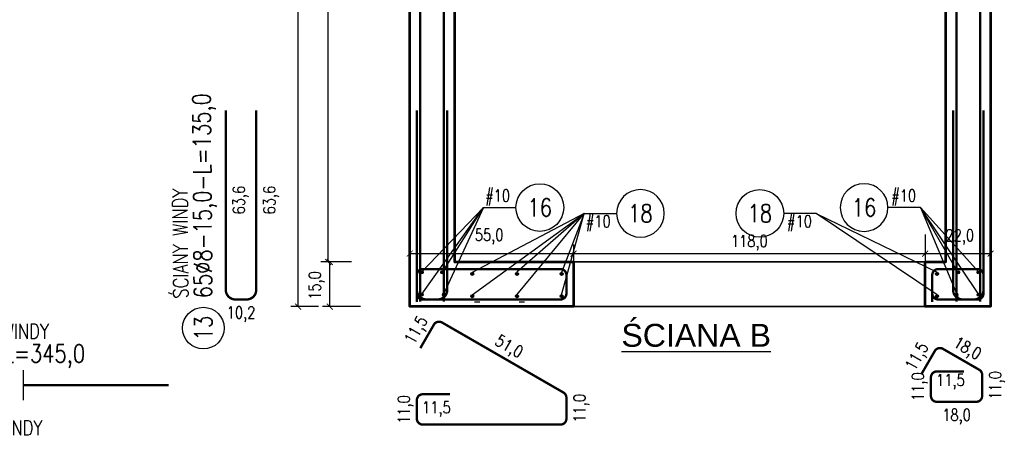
# Model space of a CAD drawing. Header units: millimetres. Extents: x 49320 to 60117, y -4209 to 20568.
# Tile 167 of 252: x 56337 to 56667, y 815 to 953. Entities that reach past the tile are written whole.
import ezdxf
from ezdxf.enums import TextEntityAlignment as Align

# ---------------------------------------------------------------- set-up
doc = ezdxf.new("R2010")
doc.units = ezdxf.units.MM
for name, pattern in [('_DASH', [10, 8, -2]), ('ACAD_ISO02W100', [15, 12, -3]), ('CONTINOUS', [0])]:
    doc.linetypes.add(name, pattern=pattern)
doc.layers.add('_AA ściany proj.', color=7, linetype='CONTINOUS', lineweight=53, true_color=0x0037db)
doc.layers.add('_mt_naproża i podciągi', color=7, linetype='ACAD_ISO02W100', lineweight=35, true_color=0xdf3081)
for name, color, linetype in [('_mt_wymiary konstr', 3, 'Continuous'), ('e-cad_cienkie', 1, 'Continuous'), ('e-cad_opisy', 7, 'Continuous'), ('e-cad_prety_przekroj', 4, 'Continuous'), ('e-cad_prety_widok', 3, 'Continuous'), ('e-cad_strzemiona', 3, 'Continuous')]:
    doc.layers.add(name, color=color, linetype=linetype)
doc.layers.add('e-cad_rzutnie', color=61, linetype='Continuous', plot=False)
doc.styles.add('ARIAL_CE', font='txt', dxfattribs={"height": 12})
doc.styles.add('e-cad_1', font='simplex.shx', dxfattribs={"width": 0.8})
doc.dimstyles.new('e-cad_1_20_[cm]', dxfattribs={"dimtxt": 0.18, "dimasz": 0.18, "dimexe": 0.18, "dimexo": 0.0625, "dimgap": 0.09, "dimtad": 0, "dimtih": 1, "dimtoh": 1, "dimdec": 4, "dimzin": 0, "dimdsep": 46, "dimtxsty": 'Standard', "dimcen": 0.09, "dimadec": 0, "dimazin": 0, "dimtfac": 1, "dimtdec": 4, "dimtofl": 0, "dimtmove": 0, "dimatfit": 3, "dimfxl": 1, "dimtolj": 1, "dimtzin": 0, "dimarcsym": 0})
doc.dimstyles.new('e-cad_1_20_[mm]', dxfattribs={"dimtxt": 0.18, "dimasz": 0.18, "dimexe": 0.18, "dimexo": 0.0625, "dimgap": 0.09, "dimtad": 0, "dimtih": 1, "dimtoh": 1, "dimdec": 4, "dimzin": 0, "dimdsep": 46, "dimtxsty": 'Standard', "dimcen": 0.09, "dimadec": 0, "dimazin": 0, "dimtfac": 1, "dimtdec": 4, "dimtofl": 0, "dimtmove": 0, "dimatfit": 3, "dimfxl": 1, "dimtolj": 1, "dimtzin": 0, "dimarcsym": 0})

# ---------------------------------------------------------------- blocks, each defined once
blk = doc.blocks.new('_ArchTick')
at = {"color": 0, "linetype": 'ByBlock', "const_width": 0.15}
blk.add_lwpolyline([(-0.5, -0.5), (0.5, 0.5)], dxfattribs=at)
blk = doc.blocks.new('*D1436')
at = {"layer": '_mt_wymiary konstr', "lineweight": -2, "ltscale": 0.08}
for p, q in [((56447.98, 871.23), (56438.15, 871.23)), ((56440.65, 856.23), (56440.65, 871.23)), ((56450.93, 856.23), (56438.15, 856.23))]:
    blk.add_line(p, q, dxfattribs=at)
at = {"layer": 'Defpoints', "color": 0}
for p in [(56440.65, 871.23), (56449.23, 871.23), (56452.18, 856.23)]:
    blk.add_point(p, dxfattribs=at)
at = {"layer": '_mt_wymiary konstr', "linetype": 'ByBlock', "lineweight": -2, "xscale": 2, "yscale": 2, "zscale": 2}
for p, rotation in [((56440.65, 871.23), 90), ((56440.65, 856.23), 270)]:
    blk.add_blockref('_ArchTick', p, dxfattribs=dict(at, rotation=rotation))
at = {"layer": '_mt_wymiary konstr', "color": 7, "insert": (56436.21, 863.33), "char_height": 4, "attachment_point": 5, "rotation": 90, "style": 'e-cad_1'}
blk.add_mtext('15,0', dxfattribs=at)
blk = doc.blocks.new('*D1437')
at = {"layer": '_mt_wymiary konstr', "lineweight": -2, "ltscale": 0.08}
for p, q in [((56445.7, 1065.23), (56437.61, 1065.23)), ((56440.11, 871.23), (56440.11, 1065.23)), ((56447.98, 871.23), (56437.61, 871.23))]:
    blk.add_line(p, q, dxfattribs=at)
at = {"layer": 'Defpoints', "color": 0}
for p in [(56440.11, 1065.23), (56446.95, 1065.23), (56449.23, 871.23)]:
    blk.add_point(p, dxfattribs=at)
at = {"layer": '_mt_wymiary konstr', "linetype": 'ByBlock', "lineweight": -2, "xscale": 2, "yscale": 2, "zscale": 2}
for p, rotation in [((56440.11, 1065.23), 90), ((56440.11, 871.23), 270)]:
    blk.add_blockref('_ArchTick', p, dxfattribs=dict(at, rotation=rotation))
at = {"layer": '_mt_wymiary konstr', "color": 7, "insert": (56436.48, 968.23), "char_height": 4, "attachment_point": 5, "rotation": 90, "style": 'e-cad_1'}
blk.add_mtext('194,0', dxfattribs=at)
blk = doc.blocks.new('*D1438')
at = {"layer": '_mt_wymiary konstr', "lineweight": -2, "ltscale": 0.08}
for p, q in [((56436.36, 1080.23), (56427.54, 1080.23)), ((56430.04, 856.23), (56430.04, 1080.23)), ((56436.9, 856.23), (56427.54, 856.23))]:
    blk.add_line(p, q, dxfattribs=at)
at = {"layer": 'Defpoints', "color": 0}
for p in [(56430.04, 1080.23), (56437.61, 1080.23), (56438.15, 856.23)]:
    blk.add_point(p, dxfattribs=at)
at = {"layer": '_mt_wymiary konstr', "linetype": 'ByBlock', "lineweight": -2, "xscale": 2, "yscale": 2, "zscale": 2}
for p, rotation in [((56430.04, 1080.23), 90), ((56430.04, 856.23), 270)]:
    blk.add_blockref('_ArchTick', p, dxfattribs=dict(at, rotation=rotation))
at = {"layer": '_mt_wymiary konstr', "color": 7, "insert": (56426.41, 968.23), "char_height": 4, "attachment_point": 5, "rotation": 90, "style": 'e-cad_1'}
blk.add_mtext('224,0', dxfattribs=at)
blk = doc.blocks.new('*D1441')
at = {"layer": '_mt_wymiary konstr', "lineweight": -2, "ltscale": 0.08}
for p, q in [((56467.46, 881.03), (56467.46, 871.52)), ((56522.46, 877.11), (56522.46, 871.52)), ((56467.46, 874.02), (56522.46, 874.02))]:
    blk.add_line(p, q, dxfattribs=at)
at = {"layer": 'Defpoints', "color": 0}
for p in [(56467.46, 882.28), (56522.46, 878.36), (56522.46, 874.02)]:
    blk.add_point(p, dxfattribs=at)
at = {"layer": '_mt_wymiary konstr', "linetype": 'ByBlock', "lineweight": -2, "xscale": 2, "yscale": 2, "zscale": 2, "rotation": 180}
blk.add_blockref('_ArchTick', (56467.46, 874.02), dxfattribs=at)
at = {"layer": '_mt_wymiary konstr', "linetype": 'ByBlock', "lineweight": -2, "xscale": 2, "yscale": 2, "zscale": 2}
blk.add_blockref('_ArchTick', (56522.46, 874.02), dxfattribs=at)
at = {"layer": '_mt_wymiary konstr', "color": 7, "insert": (56494.13, 879.73), "char_height": 4, "attachment_point": 5, "style": 'e-cad_1'}
blk.add_mtext('55,0', dxfattribs=at)
blk = doc.blocks.new('*D1442')
at = {"layer": '_mt_wymiary konstr', "lineweight": -2, "ltscale": 0.08}
for p, q in [((56640.46, 880.44), (56640.46, 871.52)), ((56522.46, 877.11), (56522.46, 871.52)), ((56522.46, 874.02), (56640.46, 874.02))]:
    blk.add_line(p, q, dxfattribs=at)
at = {"layer": 'Defpoints', "color": 0}
for p in [(56640.46, 881.69), (56522.46, 878.36), (56640.46, 874.02)]:
    blk.add_point(p, dxfattribs=at)
at = {"layer": '_mt_wymiary konstr', "linetype": 'ByBlock', "lineweight": -2, "xscale": 2, "yscale": 2, "zscale": 2, "rotation": 180}
blk.add_blockref('_ArchTick', (56522.46, 874.02), dxfattribs=at)
at = {"layer": '_mt_wymiary konstr', "linetype": 'ByBlock', "lineweight": -2, "xscale": 2, "yscale": 2, "zscale": 2}
blk.add_blockref('_ArchTick', (56640.46, 874.02), dxfattribs=at)
at = {"layer": '_mt_wymiary konstr', "color": 7, "insert": (56581.46, 877.65), "char_height": 4, "attachment_point": 5, "style": 'e-cad_1'}
blk.add_mtext('118,0', dxfattribs=at)
blk = doc.blocks.new('*D1443')
at = {"layer": '_mt_wymiary konstr', "lineweight": -2, "ltscale": 0.08}
for p, q in [((56640.46, 880.44), (56640.46, 871.52)), ((56662.46, 880.98), (56662.46, 871.52)), ((56640.46, 874.02), (56662.46, 874.02))]:
    blk.add_line(p, q, dxfattribs=at)
at = {"layer": 'Defpoints', "color": 0}
for p in [(56640.46, 881.69), (56662.46, 882.23), (56662.46, 874.02)]:
    blk.add_point(p, dxfattribs=at)
at = {"layer": '_mt_wymiary konstr', "linetype": 'ByBlock', "lineweight": -2, "xscale": 2, "yscale": 2, "zscale": 2, "rotation": 180}
blk.add_blockref('_ArchTick', (56640.46, 874.02), dxfattribs=at)
at = {"layer": '_mt_wymiary konstr', "linetype": 'ByBlock', "lineweight": -2, "xscale": 2, "yscale": 2, "zscale": 2}
blk.add_blockref('_ArchTick', (56662.46, 874.02), dxfattribs=at)
at = {"layer": '_mt_wymiary konstr', "color": 7, "insert": (56652.09, 879.55), "char_height": 4, "attachment_point": 5, "style": 'e-cad_1'}
blk.add_mtext('22,0', dxfattribs=at)
blk = doc.blocks.new('e-cad_ZelbetOpis_7')
blk.add_circle((5, 5), 3.5)
at = {"layer": 'e-cad_opisy', "style": 'e-cad_1', "width": 0.8, "flags": 1}
for tag, p in [('SREDNICA', (25, 8)), ('KOD', (30, 8)), ('SZT', (25, 7)), ('GATUNEK_STALI', (25, 6.5)), ('DLUGOSC', (25, 7.5)), ('A', (30, 6.5)), ('HAK_1', (30, 7.5)), ('HAK_2', (30, 7)), ('OPIS_2', (25, 5.5)), ('KLASA_STALI', (25, 6)), ('C', (30, 5.5)), ('B', (30, 6)), ('D', (30, 5)), ('E', (30, 4.5)), ('F', (30, 4)), ('R', (30, 3.5)), ('HAK_1_DLUGOSC', (30, 3)), ('HAK_2_DLUGOSC', (30, 2.5)), ('KIERUNEK', (30, 2))]:
    blk.add_attdef(tag, p, '', height=0.3, dxfattribs=at)
at = {"layer": 'e-cad_opisy', "style": 'e-cad_1', "width": 0.8}
blk.add_attdef('NR', text='', height=3, dxfattribs=at).set_placement((5, 3.5), align=Align.CENTER)
for tag, p in [('OPIS_1', (10, 3.5)), ('UWAGI', (10, -6))]:
    blk.add_attdef(tag, p, '', height=3, dxfattribs=at)
at = {"layer": 'e-cad_rzutnie', "style": 'e-cad_1', "width": 0.8}
blk.add_attdef('POZYCJA', (10, 7.5), '', height=2.5, dxfattribs=at)
blk = doc.blocks.new('e-cad_ZelbetOpisNiezliczalny_1P')
at = {"layer": 'e-cad_cienkie'}
blk.add_circle((4, 0), 4, dxfattribs=at)
at = {"layer": 'e-cad_opisy', "ltscale": 0.04, "style": 'e-cad_1', "width": 0.8}
for tag, p in [('OPIS', (-1, 1)), ('UWAGI', (-1, -3))]:
    blk.add_attdef(tag, text='', height=2, dxfattribs=at).set_placement(p, align=Align.RIGHT)
blk.add_attdef('NR', text='', height=3, dxfattribs=at).set_placement((4, 0), align=Align.MIDDLE_CENTER)

msp = doc.modelspace()

# ---------------------------------------------------------------- hatches: boundary and pattern name
at = {"layer": 'e-cad_prety_przekroj', "ltscale": 80}
h = msp.add_hatch(color=256, dxfattribs=at)
edge = h.paths.add_edge_path()
edge.add_arc((56471.46, 867.75), 0.5, 270, 630)
h = msp.add_hatch(color=256, dxfattribs=at)
edge = h.paths.add_edge_path()
edge.add_arc((56471.46, 867.74), 0.5, 270, 630)
h = msp.add_hatch(color=256, dxfattribs=at)
edge = h.paths.add_edge_path()
edge.add_arc((56471.46, 867.73), 0.5, 270, 630)
h = msp.add_hatch(color=256, dxfattribs=at)
edge = h.paths.add_edge_path()
edge.add_arc((56478.46, 867.75), 0.5, -90, 270, ccw=False)
h = msp.add_hatch(color=256, dxfattribs=at)
edge = h.paths.add_edge_path()
edge.add_arc((56478.46, 867.74), 0.5, -90, 270, ccw=False)
h = msp.add_hatch(color=256, dxfattribs=at)
edge = h.paths.add_edge_path()
edge.add_arc((56478.46, 867.73), 0.5, -90, 270, ccw=False)
h = msp.add_hatch(color=256, dxfattribs=at)
edge = h.paths.add_edge_path()
edge.add_arc((56488.46, 867.24), 0.5, 90, 450)
h = msp.add_hatch(color=256, dxfattribs=at)
edge = h.paths.add_edge_path()
edge.add_arc((56488.46, 867.23), 0.5, 90, 450)
h = msp.add_hatch(color=256, dxfattribs=at)
edge = h.paths.add_edge_path()
edge.add_arc((56488.46, 867.23), 0.5, 90, 450)
h = msp.add_hatch(color=256, dxfattribs=at)
edge = h.paths.add_edge_path()
edge.add_arc((56503.46, 867.24), 0.5, 90, 450)
h = msp.add_hatch(color=256, dxfattribs=at)
edge = h.paths.add_edge_path()
edge.add_arc((56503.46, 867.23), 0.5, 90, 450)
h = msp.add_hatch(color=256, dxfattribs=at)
edge = h.paths.add_edge_path()
edge.add_arc((56503.46, 867.23), 0.5, 90, 450)
h = msp.add_hatch(color=256, dxfattribs=at)
edge = h.paths.add_edge_path()
edge.add_arc((56518.46, 867.24), 0.5, 90, 450)
h = msp.add_hatch(color=256, dxfattribs=at)
edge = h.paths.add_edge_path()
edge.add_arc((56518.46, 867.23), 0.5, 90, 450)
h = msp.add_hatch(color=256, dxfattribs=at)
edge = h.paths.add_edge_path()
edge.add_arc((56518.46, 867.23), 0.5, 90, 450)
h = msp.add_hatch(color=256, dxfattribs=at)
edge = h.paths.add_edge_path()
edge.add_arc((56644.46, 867.24), 0.5, -270, 90, ccw=False)
h = msp.add_hatch(color=256, dxfattribs=at)
edge = h.paths.add_edge_path()
edge.add_arc((56644.46, 867.23), 0.5, -270, 90, ccw=False)
h = msp.add_hatch(color=256, dxfattribs=at)
edge = h.paths.add_edge_path()
edge.add_arc((56644.46, 867.23), 0.5, -270, 90, ccw=False)
h = msp.add_hatch(color=256, dxfattribs=at)
edge = h.paths.add_edge_path()
edge.add_arc((56651.46, 867.75), 0.5, 270, 630)
h = msp.add_hatch(color=256, dxfattribs=at)
edge = h.paths.add_edge_path()
edge.add_arc((56651.46, 867.74), 0.5, 270, 630)
h = msp.add_hatch(color=256, dxfattribs=at)
edge = h.paths.add_edge_path()
edge.add_arc((56651.46, 867.73), 0.5, 270, 630)
h = msp.add_hatch(color=256, dxfattribs=at)
edge = h.paths.add_edge_path()
edge.add_arc((56658.46, 867.75), 0.5, -90, 270, ccw=False)
h = msp.add_hatch(color=256, dxfattribs=at)
edge = h.paths.add_edge_path()
edge.add_arc((56658.46, 867.74), 0.5, -90, 270, ccw=False)
h = msp.add_hatch(color=256, dxfattribs=at)
edge = h.paths.add_edge_path()
edge.add_arc((56658.46, 867.73), 0.5, -90, 270, ccw=False)
h = msp.add_hatch(color=256, dxfattribs=at)
edge = h.paths.add_edge_path()
edge.add_arc((56471.46, 860.23), 0.5, 270, 630)
h = msp.add_hatch(color=256, dxfattribs=at)
edge = h.paths.add_edge_path()
edge.add_arc((56471.46, 860.23), 0.5, 270, 630)
h = msp.add_hatch(color=256, dxfattribs=at)
edge = h.paths.add_edge_path()
edge.add_arc((56471.46, 860.22), 0.5, 270, 630)
h = msp.add_hatch(color=256, dxfattribs=at)
edge = h.paths.add_edge_path()
edge.add_arc((56478.96, 860.23), 0.5, -180, 180, ccw=False)
h = msp.add_hatch(color=256, dxfattribs=at)
edge = h.paths.add_edge_path()
edge.add_arc((56478.97, 860.23), 0.5, -180, 180, ccw=False)
h = msp.add_hatch(color=256, dxfattribs=at)
edge = h.paths.add_edge_path()
edge.add_arc((56478.98, 860.23), 0.5, -180, 180, ccw=False)
h = msp.add_hatch(color=256, dxfattribs=at)
edge = h.paths.add_edge_path()
edge.add_arc((56488.46, 859.72), 0.5, 90, 450)
h = msp.add_hatch(color=256, dxfattribs=at)
edge = h.paths.add_edge_path()
edge.add_arc((56488.46, 859.71), 0.5, 90, 450)
h = msp.add_hatch(color=256, dxfattribs=at)
edge = h.paths.add_edge_path()
edge.add_arc((56488.46, 859.71), 0.5, 90, 450)
h = msp.add_hatch(color=256, dxfattribs=at)
edge = h.paths.add_edge_path()
edge.add_arc((56503.46, 859.72), 0.5, 90, 450)
h = msp.add_hatch(color=256, dxfattribs=at)
edge = h.paths.add_edge_path()
edge.add_arc((56503.46, 859.71), 0.5, 90, 450)
h = msp.add_hatch(color=256, dxfattribs=at)
edge = h.paths.add_edge_path()
edge.add_arc((56503.46, 859.71), 0.5, 90, 450)
h = msp.add_hatch(color=256, dxfattribs=at)
edge = h.paths.add_edge_path()
edge.add_arc((56518.46, 859.72), 0.5, 90, 450)
h = msp.add_hatch(color=256, dxfattribs=at)
edge = h.paths.add_edge_path()
edge.add_arc((56518.46, 859.71), 0.5, 90, 450)
h = msp.add_hatch(color=256, dxfattribs=at)
edge = h.paths.add_edge_path()
edge.add_arc((56518.46, 859.71), 0.5, 90, 450)
h = msp.add_hatch(color=256, dxfattribs=at)
edge = h.paths.add_edge_path()
edge.add_arc((56644.46, 859.72), 0.5, -270, 90, ccw=False)
h = msp.add_hatch(color=256, dxfattribs=at)
edge = h.paths.add_edge_path()
edge.add_arc((56644.46, 859.71), 0.5, -270, 90, ccw=False)
h = msp.add_hatch(color=256, dxfattribs=at)
edge = h.paths.add_edge_path()
edge.add_arc((56644.46, 859.71), 0.5, -270, 90, ccw=False)
h = msp.add_hatch(color=256, dxfattribs=at)
edge = h.paths.add_edge_path()
edge.add_arc((56650.94, 860.23), 0.5, 0, 360)
h = msp.add_hatch(color=256, dxfattribs=at)
edge = h.paths.add_edge_path()
edge.add_arc((56650.94, 860.23), 0.5, 0, 360)
h = msp.add_hatch(color=256, dxfattribs=at)
edge = h.paths.add_edge_path()
edge.add_arc((56650.95, 860.23), 0.5, 0, 360)
h = msp.add_hatch(color=256, dxfattribs=at)
edge = h.paths.add_edge_path()
edge.add_arc((56658.46, 860.23), 0.5, -90, 270, ccw=False)
h = msp.add_hatch(color=256, dxfattribs=at)
edge = h.paths.add_edge_path()
edge.add_arc((56658.46, 860.23), 0.5, -90, 270, ccw=False)
h = msp.add_hatch(color=256, dxfattribs=at)
edge = h.paths.add_edge_path()
edge.add_arc((56658.46, 860.22), 0.5, -90, 270, ccw=False)

# ---------------------------------------------------------------- linework, layer by layer
at = {"layer": '_AA ściany proj.', "ltscale": 3}
msp.add_lwpolyline([(56467.46, 1080.23), (56662.46, 1080.13), (56662.46, 1068.23), (56662.46, 1068.23), (56662.46, 856.23), (56662.46, 856.23), (56662.46, 856.23), (56640.46, 856.23), (56640.46, 871.23), (56647.46, 871.23), (56647.46, 1065.23), (56482.46, 1065.23), (56482.46, 871.23), (56522.46, 871.23), (56522.46, 856.23), (56467.46, 856.23), (56467.46, 856.23), (56467.46, 856.23), (56467.46, 1080.23), (56467.46, 1080.23), (56467.46, 1080.23)], dxfattribs=at)
at = {"layer": '_mt_naproża i podciągi', "ltscale": 100}
msp.add_lwpolyline([(56522.46, 871.23), (56640.46, 871.23), (56640.46, 856.23), (56522.46, 856.23)], close=True, dxfattribs=at)
at = {"layer": 'e-cad_cienkie', "ltscale": 0.307692}
for p, q in [((56492.23, 889.51, 0), (56478.46, 859.64)), ((56638.89, 889.51, 0), (56651.46, 859.64)), ((56526, 887.55, 0), (56518.46, 867.73, 0))]:
    msp.add_line(p, q, dxfattribs=at)
at = {"layer": 'e-cad_cienkie', "ltscale": 2}
for p, q in [((56490.96, 857.73), (56489.16, 857.73)), ((56505.96, 857.73), (56504.16, 857.73))]:
    msp.add_line(p, q, dxfattribs=at)
at = {"layer": 'e-cad_cienkie', "ltscale": 0.307692, "elevation": 0}
for points in [[(56492.23, 889.51), (56471.46, 867.78)], [(56478.46, 867.78), (56492.23, 889.51)], [(56492.23, 889.51), (56503.14, 889.51)], [(56638.89, 889.51), (56627.97, 889.51)], [(56638.89, 889.51), (56658.46, 867.78)], [(56651.46, 867.78), (56638.89, 889.51)], [(56526, 887.55), (56488.46, 867.73)], [(56488.46, 860.22), (56526, 887.55)], [(56526, 887.55), (56503.46, 867.75)], [(56503.46, 860.23), (56526, 887.55)], [(56526, 887.55), (56536.92, 887.55)], [(56603.91, 887.55), (56592.99, 887.55)], [(56603.91, 887.55), (56644.46, 867.75)], [(56644.46, 860.23), (56603.91, 887.55)]]:
    msp.add_lwpolyline(points, dxfattribs=at)
at = {"layer": 'e-cad_cienkie', "ltscale": 0.8}
msp.add_lwpolyline([(56337.8, 824.84), (56337.8, 834.84)], dxfattribs=at)
at = {"layer": 'e-cad_prety_przekroj', "ltscale": 80}
for centre in [(56471.46, 867.75, 0), (56471.46, 867.74, 0), (56471.46, 867.73, 0), (56478.46, 867.75, 0), (56478.46, 867.74, 0), (56478.46, 867.73, 0), (56488.46, 867.24, 0), (56488.46, 867.23, 0), (56488.46, 867.23, 0), (56503.46, 867.24, 0), (56503.46, 867.23, 0), (56503.46, 867.23, 0), (56518.46, 867.24, 0), (56518.46, 867.23, 0), (56518.46, 867.23, 0), (56644.46, 867.24, 0), (56644.46, 867.23, 0), (56644.46, 867.23, 0), (56651.46, 867.75, 0), (56651.46, 867.74, 0), (56651.46, 867.73, 0), (56658.46, 867.75, 0), (56658.46, 867.74, 0), (56658.46, 867.73, 0), (56471.46, 860.23, 0), (56471.46, 860.23, 0), (56471.46, 860.22, 0), (56478.96, 860.23, 0), (56478.97, 860.23, 0), (56478.98, 860.23, 0), (56488.46, 859.72, 0), (56488.46, 859.71, 0), (56488.46, 859.71, 0), (56503.46, 859.72, 0), (56503.46, 859.71, 0), (56503.46, 859.71, 0), (56518.46, 859.72, 0), (56518.46, 859.71, 0), (56518.46, 859.71, 0), (56644.46, 859.72, 0), (56644.46, 859.71, 0), (56644.46, 859.71, 0), (56650.94, 860.23, 0), (56650.94, 860.23, 0), (56650.95, 860.23, 0), (56658.46, 860.23, 0), (56658.46, 860.23, 0), (56658.46, 860.22, 0)]:
    msp.add_circle(centre, 0.5, dxfattribs=at)
at = {"layer": 'e-cad_prety_widok', "color": 1, "linetype": '_DASH', "ltscale": 0.3}
for points in [[(56470.96, 1068.89, 0.8, 0.8, 0), (56470.96, 857.89, 0, 0, 0)], [(56478.96, 1068.89, 0.8, 0.8, 0), (56478.96, 857.89, 0, 0, 0)], [(56650.96, 1068.89, 0.8, 0.8, 0), (56650.96, 857.89, 0, 0, 0)], [(56658.96, 1068.89, 0.8, 0.8, 0), (56658.96, 857.89, 0, 0, 0)]]:
    msp.add_lwpolyline(points, format="xyseb", dxfattribs=at)
at = {"layer": 'e-cad_prety_widok', "ltscale": 80, "elevation": 0}
for points in [[(56405.74, 922.18, 0.8, 0.8, 0), (56405.74, 861.83, 0.8, 0.8, 0.414214), (56408.94, 858.63, 0.8, 0.8, 0), (56412.74, 858.63, 0.8, 0.8, 0.414214), (56415.94, 861.83, 0.8, 0.8, 0), (56415.94, 922.18, 0, 0, 0)], [(56469.86, 922.18, 0.8, 0.8, 0), (56469.86, 861.83, 0.8, 0.8, 0.414214), (56473.06, 858.63, 0.8, 0.8, 0), (56476.86, 858.63, 0.8, 0.8, 0.414214), (56480.06, 861.83, 0.8, 0.8, 0), (56480.06, 922.18, 0, 0, 0)], [(56660.06, 922.18, 0.8, 0.8, 0), (56660.06, 861.83, 0.8, 0.8, -0.414214), (56656.86, 858.63, 0.8, 0.8, 0), (56653.06, 858.63, 0.8, 0.8, -0.414214), (56649.86, 861.83, 0.8, 0.8, 0), (56649.86, 922.18, 0, 0, 0)]]:
    msp.add_lwpolyline(points, format="xyseb", dxfattribs=at)
at = {"layer": 'e-cad_prety_widok', "ltscale": 0.8}
msp.add_lwpolyline([(56337.8, 829.84, 0.8, 0.8, 0), (56386.55, 829.84, 0, 0, 0)], format="xyseb", dxfattribs=at)
at = {"layer": 'e-cad_strzemiona', "ltscale": 2}
for points in [[(56480.96, 868.83, 0.8, 0.8, 0), (56471.86, 868.83, 0.8, 0.8, 0.414214), (56469.86, 866.83, 0.8, 0.8, 0), (56469.86, 860.63, 0.8, 0.8, 0.414214), (56471.86, 858.63, 0.8, 0.8, 0), (56518.06, 858.63, 0.8, 0.8, 0.414214), (56520.06, 860.63, 0.8, 0.8, 0), (56520.06, 866.83, 0.8, 0.8, 0.414214), (56518.06, 868.83, 0.8, 0.8, 0), (56471.86, 868.83, 0.8, 0.8, 0.414214), (56469.86, 866.83, 0.8, 0.8, 0), (56469.86, 857.73, 0, 0, 0)], [(56653.96, 868.83, 0.8, 0.8, 0), (56644.86, 868.83, 0.8, 0.8, 0.414214), (56642.86, 866.83, 0.8, 0.8, 0), (56642.86, 860.63, 0.8, 0.8, 0.414214), (56644.86, 858.63, 0.8, 0.8, 0), (56658.06, 858.63, 0.8, 0.8, 0.414214), (56660.06, 860.63, 0.8, 0.8, 0), (56660.06, 866.83, 0.8, 0.8, 0.414214), (56658.06, 868.83, 0.8, 0.8, 0), (56644.86, 868.83, 0.8, 0.8, 0.414214), (56642.86, 866.83, 0.8, 0.8, 0), (56642.86, 857.73, 0, 0, 0)]]:
    msp.add_lwpolyline(points, format="xyseb", dxfattribs=at)
at = {"layer": 'e-cad_strzemiona', "ltscale": 0.8}
for points in [[(56480.96, 826.79, 0.8, 0.8, 0), (56471.86, 826.79, 0.8, 0.8, 0.414214), (56469.86, 824.79, 0.8, 0.8, 0), (56469.86, 818.59, 0.8, 0.8, 0.414214), (56471.86, 816.59, 0.8, 0.8, 0), (56518.06, 816.59, 0.8, 0.8, 0.414214), (56520.06, 818.59, 0.8, 0.8, 0), (56520.06, 825.63, 0.8, 0.8, 0.267949), (56519.06, 827.37, 0.8, 0.8, 0), (56478.31, 850.89, 0.8, 0.8, 0.414214), (56475.58, 850.16, 0.8, 0.8, 0), (56471.03, 842.28, 0, 0, 0)], [(56653.51, 834.44, 0.8, 0.8, 0), (56644.41, 834.44, 0.8, 0.8, 0.414214), (56642.41, 832.44, 0.8, 0.8, 0), (56642.41, 826.24, 0.8, 0.8, 0.414214), (56644.41, 824.24, 0.8, 0.8, 0), (56657.61, 824.24, 0.8, 0.8, 0.414214), (56659.61, 826.24, 0.8, 0.8, 0), (56659.61, 833.29, 0.8, 0.8, 0.267949), (56658.61, 835.02, 0.8, 0.8, 0), (56646.44, 842.04, 0.8, 0.8, 0.414214), (56643.71, 841.31, 0.8, 0.8, 0), (56639.16, 833.43, 0, 0, 0)]]:
    msp.add_lwpolyline(points, format="xyseb", dxfattribs=at)

# ---------------------------------------------------------------- block references
at = {"layer": 'e-cad_opisy', "ltscale": 0.8, "xscale": 2, "yscale": 2, "zscale": 2, "rotation": 90.46778969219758}
msp.add_blockref('e-cad_ZelbetOpis_7', (56408.28, 839.09), dxfattribs=at).add_auto_attribs({'OPIS_1': '65%%C8-15,0-L=135,0', 'NR': '13', 'POZYCJA': 'ŚCIANY WINDY'})
at = {"layer": 'e-cad_opisy', "ltscale": 0.307692, "xscale": 2, "yscale": 2, "zscale": 2}
msp.add_blockref('e-cad_ZelbetOpisNiezliczalny_1P', (56503.14, 889.51, 0), dxfattribs=at).add_auto_attribs({'OPIS': '#10', 'NR': '16'})
at = {"layer": 'e-cad_opisy', "ltscale": 0.307692}
ref = msp.add_blockref('e-cad_ZelbetOpisNiezliczalny_1P', (56627.97, 889.51, 0), dxfattribs=dict(at, xscale=-2, yscale=2, zscale=2))
ref.add_attrib('OPIS', '#10', dxfattribs={"ltscale": 0.04, "height": 4, "style": 'e-cad_1', "width": 0.8}).set_placement((56637.43, 891.51, 0), align=Align.RIGHT)
ref.add_attrib('NR', '16', dxfattribs={"ltscale": 0.04, "height": 6, "style": 'e-cad_1', "width": 0.8}).set_placement((56619.97, 889.51, 0), align=Align.MIDDLE_CENTER)
ref = msp.add_blockref('e-cad_ZelbetOpisNiezliczalny_1P', (56536.92, 887.55, 0), dxfattribs=dict(at, xscale=-2, yscale=2, zscale=2, rotation=180))
ref.add_attrib('OPIS', '#10', dxfattribs={"ltscale": 0.04, "height": 4, "style": 'e-cad_1', "width": 0.8}).set_placement((56534.92, 882.88, 0), align=Align.RIGHT)
ref.add_attrib('NR', '18', dxfattribs={"ltscale": 0.04, "height": 6, "style": 'e-cad_1', "width": 0.8}).set_placement((56544.92, 887.55, 0), align=Align.MIDDLE_CENTER)
ref = msp.add_blockref('e-cad_ZelbetOpisNiezliczalny_1P', (56592.99, 887.55, 0), dxfattribs=dict(at, xscale=2, yscale=2, zscale=2, rotation=180))
ref.add_attrib('OPIS', '#10', dxfattribs={"ltscale": 0.04, "height": 4, "style": 'e-cad_1', "width": 0.8}).set_placement((56602.46, 882.88, 0), align=Align.RIGHT)
ref.add_attrib('NR', '18', dxfattribs={"ltscale": 0.04, "height": 6, "style": 'e-cad_1', "width": 0.8}).set_placement((56584.99, 887.55, 0), align=Align.MIDDLE_CENTER)
at = {"layer": 'e-cad_opisy', "ltscale": 0.8, "xscale": 2, "yscale": 2, "zscale": 2}
for p, values in [((56289.35, 830.45), {'OPIS_1': '8%%c10-L=345,0', 'NR': '17', 'POZYCJA': 'ŚCIANY WINDY'}), ((56287.16, 798.01), {'OPIS_1': '8%%c10-L=1402,0', 'NR': '18', 'POZYCJA': 'ŚCIANY WINDY'})]:
    msp.add_blockref('e-cad_ZelbetOpis_7', p, dxfattribs=at).add_auto_attribs(values)

# ---------------------------------------------------------------- texts
at = {"style": 'ARIAL_CE'}
msp.add_text('%%UŚCIANA B', height=7.7, dxfattribs=at).set_placement((56538.52, 842.74))
at = {"layer": 'e-cad_opisy', "ltscale": 0.8, "style": 'e-cad_1', "width": 0.8}
for s, rotation, p in [('63,6', 90, (56410.14, 892.01)), ('63,6', 90, (56420.34, 892.01)), ('11,5', 60, (56469.5, 848.42)), ('51,0', 330, (56500.89, 842.94)), ('11,5', 60, (56637.63, 839.57)), ('18,0', 330, (56654.73, 842.34)), ('11,0', 90, (56638.01, 829.34)), ('11,0', 90, (56664.01, 829.77)), ('11,0', 90, (56465.46, 821.69)), ('11,0', 90, (56524.46, 822.11))]:
    msp.add_text(s, height=4, rotation=rotation, dxfattribs=at).set_placement(p, align=Align.MIDDLE_CENTER)
for s, p in [('10,2', (56410.84, 854.23)), ('11,5', (56648.96, 831.59)), ('11,5', (56476.41, 822.39)), ('18,0', (56651.01, 819.84))]:
    msp.add_text(s, height=4, dxfattribs=at).set_placement(p, align=Align.MIDDLE_CENTER)

# ---------------------------------------------------------------- dimensions: what is measured, and where the dimension line sits
at = {"layer": '_mt_wymiary konstr', "ltscale": 0.08}
for base, p1, p2, angle, picture, middle in [((56430.04, 1080.23), (56438.15, 856.23), (56437.61, 1080.23), 90, '*D1438', (56426.41, 968.23)), ((56440.11, 1065.23), (56449.23, 871.23), (56446.95, 1065.23), 90, '*D1437', (56436.48, 968.23)), ((56640.46, 874.02), (56522.46, 878.36), (56640.46, 881.69), 0, '*D1442', (56581.46, 877.65))]:
    dim = msp.add_linear_dim(base=base, p1=p1, p2=p2, angle=angle, dimstyle='e-cad_1_20_[cm]', override={"dimscale": 2, "dimtxt": 2, "dimasz": 1, "dimexe": 1.25, "dimexo": 0.625, "dimgap": 0.625, "dimtad": 1, "dimtih": 0, "dimtoh": 0, "dimdec": 1, "dimrnd": 0.1, "dimzin": 1, "dimdsep": 44, "dimtxsty": 'e-cad_1', "dimblk": 'ArchTick', "dimcen": 2.5, "dimclrd": 256, "dimclre": 256, "dimclrt": 7, "dimtdec": 2, "dimtofl": 1, "dimtmove": 1, "dimtolj": 0, "dimtzin": 8}, dxfattribs=at)
    dim.commit()
    dim.dimension.update_dxf_attribs({"geometry": picture, "text_midpoint": middle})
for base, p1, p2, angle, picture, middle in [((56522.46, 874.02), (56467.46, 882.28), (56522.46, 878.36), 0, '*D1441', (56494.13, 879.73)), ((56662.46, 874.02), (56640.46, 881.69), (56662.46, 882.23), 0, '*D1443', (56652.09, 879.55)), ((56440.65, 871.23), (56452.18, 856.23), (56449.23, 871.23), 90, '*D1436', (56436.21, 863.33))]:
    dim = msp.add_linear_dim(base=base, p1=p1, p2=p2, angle=angle, dimstyle='e-cad_1_20_[cm]', override={"dimscale": 2, "dimtxt": 2, "dimasz": 1, "dimexe": 1.25, "dimexo": 0.625, "dimgap": 0.625, "dimtad": 1, "dimtih": 0, "dimtoh": 0, "dimdec": 1, "dimrnd": 0.1, "dimzin": 1, "dimdsep": 44, "dimtxsty": 'e-cad_1', "dimblk": 'ArchTick', "dimcen": 2.5, "dimclrd": 256, "dimclre": 256, "dimclrt": 7, "dimtdec": 2, "dimtofl": 1, "dimtmove": 2, "dimtolj": 0, "dimtzin": 8}, dxfattribs=at)
    dim.commit()
    dim.dimension.update_dxf_attribs({"geometry": picture, "text_midpoint": middle, "dimtype": 160})

# ---------------------------------------------------------------- leaders
at = {"layer": 'e-cad_cienkie', "ltscale": 0.307692}
for points in [[(56470.96, 859.65, 0), (56492.23, 889.51, 0)], [(56658.96, 859.65, 0), (56638.89, 889.51, 0)], [(56518.46, 860.22, 0), (56526, 887.55, 0)]]:
    msp.add_leader(points, dimstyle='e-cad_1_20_[mm]', override={"dimscale": 400, "dimldrblk": 'None'}, dxfattribs=at)

doc.saveas('drawing.dxf')
